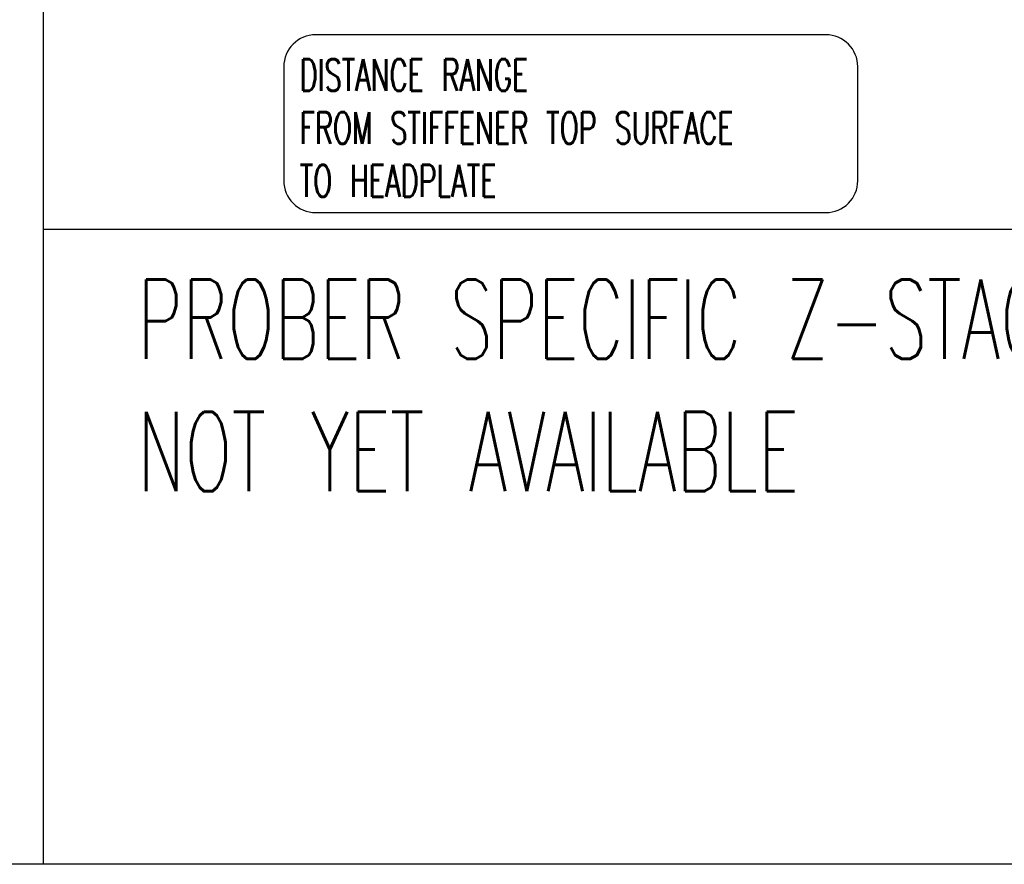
# Model space of a CAD drawing. Extents: x -1763 to 4575, y -3429 to 1051.
# Tile 17 of 193: x -712 to -216, y -2940 to -2514. Entities that reach past the tile are written whole.
import ezdxf

# ---------------------------------------------------------------- set-up
doc = ezdxf.new("R2010")
doc.units = 0
doc.layers.add('1', color=7, linetype='CONTINUOUS')
doc.styles.add('CONVERTER_2', font='txt.shx', dxfattribs={"width": 0.63})

# ---------------------------------------------------------------- blocks, each defined once
blk = doc.blocks.new('TEXT__453', base_point=(-2000, -2800))
at = {"layer": '1', "color": 7, "linetype": 'CONTINUOUS'}
for p, q in [((-700, -2200), (-700, -2940)), ((-700, -2940), (-1700, -2940)), ((600, -2940), (-700, -2940))]:
    blk.add_line(p, q, dxfattribs=at)
at = {"layer": '1', "color": 1, "linetype": 'CONTINUOUS'}
blk.add_line((4500, -2620), (-700, -2620), dxfattribs=at)
at = {"layer": '1', "color": 7, "insert": (-652.36, -2751.98), "char_height": 40, "attachment_point": 7, "style": 'CONVERTER_2'}
blk.add_mtext('PROBER SPECIFIC Z-STACK INFORMATION:\\PNOT YET AVAILABLE', dxfattribs=at)
blk = doc.blocks.new('Z-STACK', base_point=(-660.97, -2613.08))
at = {"layer": '1', "color": 1}
blk.add_lwpolyline([(-562.67, -2611.57), (-305.39, -2611.57, 0.414214), (-289.39, -2595.57), (-289.39, -2537.97, 0.414214), (-305.39, -2521.97), (-562.67, -2521.97, 0.414214), (-578.67, -2537.97), (-578.67, -2595.57, 0.414214)], format="xyb", close=True, dxfattribs=at)
at = {"layer": '1', "color": 1, "insert": (-570.67, -2603.57), "char_height": 16, "attachment_point": 7, "style": 'CONVERTER_2'}
blk.add_mtext('DISTANCE RANGE\\PFROM STIFFENER TOP SURFACE\\PTO HEADPLATE', dxfattribs=at)

msp = doc.modelspace()

# ---------------------------------------------------------------- block references
at = {"layer": '1'}
for name, p in [('TEXT__453', (-2000, -2800)), ('Z-STACK', (-660.97, -2613.08))]:
    msp.add_blockref(name, p, dxfattribs=at)

doc.saveas('drawing.dxf')
